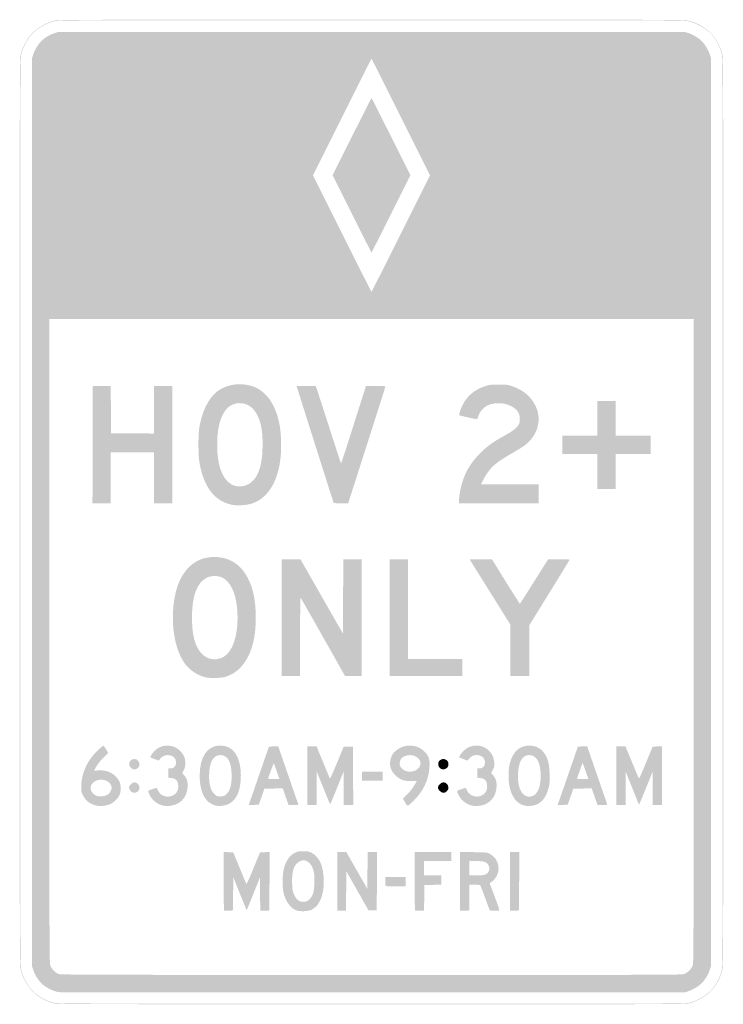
# Model space of a CAD drawing. Header units: inches. Extents: x -15 to 15, y -21 to 21.
import ezdxf

# ---------------------------------------------------------------- set-up
doc = ezdxf.new("R2010")
doc.units = ezdxf.units.IN
doc.header["$MEASUREMENT"] = 0

msp = doc.modelspace()

# ---------------------------------------------------------------- hatches: boundary and pattern name
h = msp.add_hatch(color=7)
edge = h.paths.add_edge_path()
edge.add_spline(control_points=[(-13.553, -20.934), (-13.919, -20.844), (-14.291, -20.611), (-14.548, -20.312), (-14.704, -20.129), (-14.888, -19.756), (-14.945, -19.505), (-14.987, -19.323), (-14.988, -18.604), (-14.988, -0.012), (-14.988, 18.58), (-14.987, 19.299), (-14.945, 19.481), (-14.888, 19.733), (-14.704, 20.106), (-14.548, 20.288), (-14.282, 20.598), (-13.895, 20.833), (-13.502, 20.924), (-13.32, 20.965), (-12.849, 20.967), (0, 20.967), (12.866, 20.967), (13.32, 20.966), (13.502, 20.923), (14.219, 20.758), (14.749, 20.236), (14.944, 19.505), (14.987, 19.344), (14.988, 18.819), (14.988, -0.012), (14.988, -18.843), (14.987, -19.368), (14.944, -19.528), (14.858, -19.85), (14.727, -20.104), (14.521, -20.348), (14.302, -20.608), (13.872, -20.863), (13.521, -20.941), (13.366, -20.975), (12.175, -20.979), (-0.016, -20.977), (-12.699, -20.975), (-13.393, -20.973), (-13.553, -20.934)], knot_values=[0, 0, 0, 0, 1, 1, 1, 2, 2, 2, 3, 3, 3, 4, 4, 4, 5, 5, 5, 6, 6, 6, 7, 7, 7, 8, 8, 8, 9, 9, 9, 10, 10, 10, 11, 11, 11, 12, 12, 12, 13, 13, 13, 14, 14, 14, 15, 15, 15, 15], degree=3, periodic=0)
edge = h.paths.add_edge_path(flags=0)
edge.add_spline(control_points=[(13.521, -20.917), (13.867, -20.84), (14.302, -20.584), (14.508, -20.336), (14.706, -20.098), (14.836, -19.843), (14.921, -19.528), (14.963, -19.368), (14.965, -18.843), (14.965, -0.012), (14.965, 18.819), (14.963, 19.344), (14.921, 19.505), (14.836, 19.819), (14.706, 20.074), (14.508, 20.313), (14.299, 20.565), (13.87, 20.815), (13.502, 20.9), (13.32, 20.942), (12.866, 20.943), (0, 20.943), (-12.849, 20.943), (-13.32, 20.942), (-13.502, 20.9), (-13.89, 20.811), (-14.28, 20.575), (-14.535, 20.276), (-14.681, 20.105), (-14.866, 19.724), (-14.922, 19.481), (-14.963, 19.299), (-14.965, 18.58), (-14.965, -0.012), (-14.965, -18.604), (-14.963, -19.323), (-14.922, -19.505), (-14.866, -19.748), (-14.681, -20.128), (-14.535, -20.3), (-14.289, -20.588), (-13.914, -20.822), (-13.553, -20.91), (-13.393, -20.95), (-12.699, -20.952), (-0.016, -20.953), (12.175, -20.955), (13.366, -20.952), (13.521, -20.917)], knot_values=[0, 0, 0, 0, 1, 1, 1, 2, 2, 2, 3, 3, 3, 4, 4, 4, 5, 5, 5, 6, 6, 6, 7, 7, 7, 8, 8, 8, 9, 9, 9, 10, 10, 10, 11, 11, 11, 12, 12, 12, 13, 13, 13, 14, 14, 14, 15, 15, 15, 16, 16, 16, 16], degree=3, periodic=0)
h = msp.add_hatch(color=7)
edge = h.paths.add_edge_path()
edge.add_spline(control_points=[(-13.325, -20.46), (-13.601, -20.412), (-13.94, -20.23), (-14.107, -20.04), (-14.239, -19.89), (-14.353, -19.693), (-14.412, -19.513)], knot_values=[0, 0, 0, 0, 1, 1, 1, 2, 2, 2, 2], degree=3, periodic=0)
edge.add_line((-14.412, -19.513), (-14.469, -19.34))
edge.add_line((-14.469, -19.34), (-14.469, -0.012))
edge.add_line((-14.469, -0.012), (-14.469, 19.316))
edge.add_line((-14.469, 19.316), (-14.411, 19.493))
edge.add_spline(control_points=[(-14.411, 19.493), (-14.346, 19.691), (-14.172, 19.968), (-14.039, 20.084), (-13.887, 20.218), (-13.691, 20.332), (-13.511, 20.391)], knot_values=[0, 0, 0, 0, 1, 1, 1, 2, 2, 2, 2], degree=3, periodic=0)
edge.add_line((-13.511, 20.391), (-13.337, 20.448))
edge.add_line((-13.337, 20.448), (0, 20.448))
edge.add_line((0, 20.448), (13.337, 20.448))
edge.add_line((13.337, 20.448), (13.51, 20.392))
edge.add_spline(control_points=[(13.51, 20.392), (13.689, 20.333), (13.887, 20.218), (14.039, 20.084), (14.172, 19.968), (14.347, 19.689), (14.412, 19.492)], knot_values=[0, 0, 0, 0, 1, 1, 1, 2, 2, 2, 2], degree=3, periodic=0)
edge.add_line((14.412, 19.492), (14.469, 19.316))
edge.add_line((14.469, 19.316), (14.469, -0.012))
edge.add_line((14.469, -0.012), (14.469, -19.34))
edge.add_line((14.469, -19.34), (14.413, -19.512))
edge.add_spline(control_points=[(14.413, -19.512), (14.354, -19.69), (14.239, -19.889), (14.107, -20.04), (13.994, -20.168), (13.736, -20.335), (13.537, -20.407)], knot_values=[0, 0, 0, 0, 1, 1, 1, 2, 2, 2, 2], degree=3, periodic=0)
edge.add_line((13.537, -20.407), (13.361, -20.472))
edge.add_line((13.361, -20.472), (0.071, -20.475))
edge.add_spline(control_points=[(0.071, -20.475), (-7.239, -20.477), (-13.267, -20.47), (-13.325, -20.46)], knot_values=[0, 0, 0, 0, 1, 1, 1, 1], degree=3, periodic=0)
edge = h.paths.add_edge_path(flags=0)
edge.add_spline(control_points=[(13.315, -19.689), (13.467, -19.637), (13.635, -19.47), (13.687, -19.317), (13.724, -19.21), (13.726, -18.227), (13.726, -5.491)], knot_values=[0, 0, 0, 0, 1, 1, 1, 2, 2, 2, 2], degree=3, periodic=0)
edge.add_line((13.726, -5.491), (13.726, 8.219))
edge.add_line((13.726, 8.219), (0, 8.219))
edge.add_line((0, 8.219), (-13.726, 8.219))
edge.add_line((-13.726, 8.219), (-13.726, -5.479))
edge.add_spline(control_points=[(-13.726, -5.479), (-13.726, -17.878), (-13.723, -19.19), (-13.689, -19.303), (-13.64, -19.469), (-13.472, -19.641), (-13.31, -19.69), (-13.209, -19.721), (-11.63, -19.726), (0.002, -19.727), (12.262, -19.729), (13.207, -19.726), (13.315, -19.689)], knot_values=[0, 0, 0, 0, 1, 1, 1, 2, 2, 2, 3, 3, 3, 4, 4, 4, 4], degree=3, periodic=0)
edge = h.paths.add_edge_path(flags=0)
edge.add_line((1.253, 11.857), (2.494, 14.34))
edge.add_line((2.494, 14.34), (1.253, 16.822))
edge.add_spline(control_points=[(1.253, 16.822), (0.57, 18.187), (0.007, 19.304), (0, 19.304), (-0.007, 19.304), (-0.57, 18.187), (-1.253, 16.822)], knot_values=[0, 0, 0, 0, 1, 1, 1, 2, 2, 2, 2], degree=3, periodic=0)
edge.add_line((-1.253, 16.822), (-2.494, 14.34))
edge.add_line((-2.494, 14.34), (-1.253, 11.857))
edge.add_spline(control_points=[(-1.253, 11.857), (-0.57, 10.492), (-0.007, 9.375), (0, 9.375), (0.007, 9.375), (0.57, 10.492), (1.253, 11.857)], knot_values=[0, 0, 0, 0, 1, 1, 1, 2, 2, 2, 2], degree=3, periodic=0)
h = msp.add_hatch(color=7)
edge = h.paths.add_edge_path()
edge.add_line((-0.834, 12.694), (-1.657, 14.339))
edge.add_line((-1.657, 14.339), (-0.834, 15.985))
edge.add_spline(control_points=[(-0.834, 15.985), (-0.382, 16.889), (-0.007, 17.63), (0, 17.63), (0.007, 17.63), (0.382, 16.889), (0.834, 15.985)], knot_values=[0, 0, 0, 0, 1, 1, 1, 2, 2, 2, 2], degree=3, periodic=0)
edge.add_line((0.834, 15.985), (1.657, 14.339))
edge.add_line((1.657, 14.339), (0.834, 12.694))
edge.add_spline(control_points=[(0.834, 12.694), (0.382, 11.79), (0.007, 11.05), (0, 11.05), (-0.007, 11.05), (-0.382, 11.79), (-0.834, 12.694)], knot_values=[0, 0, 0, 0, 1, 1, 1, 2, 2, 2, 2], degree=3, periodic=0)
h = msp.add_hatch(color=7)
edge = h.paths.add_edge_path()
edge.add_spline(control_points=[(-5.902, 0.294), (-6.664, 0.433), (-7.132, 1.019), (-7.326, 2.075), (-7.387, 2.406), (-7.388, 3.321), (-7.328, 3.638), (-7.261, 3.988), (-7.177, 4.252), (-7.053, 4.505), (-6.803, 5.01), (-6.498, 5.27), (-6.008, 5.394), (-5.737, 5.462), (-5.35, 5.446), (-5.082, 5.356), (-4.691, 5.224), (-4.383, 4.935), (-4.173, 4.505), (-3.965, 4.077), (-3.871, 3.641), (-3.851, 3.019), (-3.806, 1.592), (-4.28, 0.601), (-5.129, 0.343), (-5.315, 0.287), (-5.721, 0.261), (-5.902, 0.294)], knot_values=[0, 0, 0, 0, 1, 1, 1, 2, 2, 2, 3, 3, 3, 4, 4, 4, 5, 5, 5, 6, 6, 6, 7, 7, 7, 8, 8, 8, 9, 9, 9, 9], degree=3, periodic=0)
edge = h.paths.add_edge_path(flags=0)
edge.add_spline(control_points=[(-5.294, 1.153), (-4.857, 1.353), (-4.64, 1.913), (-4.639, 2.842), (-4.638, 3.416), (-4.695, 3.756), (-4.847, 4.085), (-4.995, 4.406), (-5.247, 4.606), (-5.535, 4.629), (-6.163, 4.679), (-6.534, 4.104), (-6.573, 3.019), (-6.607, 2.087), (-6.391, 1.42), (-5.977, 1.177), (-5.781, 1.062), (-5.513, 1.053), (-5.294, 1.153)], knot_values=[0, 0, 0, 0, 1, 1, 1, 2, 2, 2, 3, 3, 3, 4, 4, 4, 5, 5, 5, 6, 6, 6, 6], degree=3, periodic=0)
for points in [[(-11.881, 2.86), (-11.875, 5.354), (-11.492, 5.36), (-11.109, 5.367), (-11.103, 4.358), (-11.097, 3.349), (-10.183, 3.343), (-9.269, 3.337), (-9.269, 4.351), (-9.269, 5.366), (-8.88, 5.366), (-8.491, 5.366), (-8.491, 2.866), (-8.491, 0.366), (-8.88, 0.366), (-9.269, 0.366), (-9.269, 1.45), (-9.269, 2.535), (-10.189, 2.535), (-11.108, 2.535), (-11.108, 1.45), (-11.108, 0.366), (-11.498, 0.366), (-11.887, 0.366), (-11.881, 2.86)], [(9.623, 1.722), (9.623, 2.465), (8.88, 2.465), (8.137, 2.465), (8.137, 2.854), (8.137, 3.243), (8.88, 3.243), (9.623, 3.243), (9.623, 3.986), (9.623, 4.729), (10.012, 4.729), (10.401, 4.729), (10.401, 3.986), (10.401, 3.243), (11.144, 3.243), (11.887, 3.243), (11.887, 2.854), (11.887, 2.465), (11.144, 2.465), (10.401, 2.465), (10.401, 1.722), (10.401, 0.979), (10.012, 0.979), (9.623, 0.979), (9.623, 1.722)], [(0.778, -4.505), (0.778, -2.017), (1.167, -2.017), (1.557, -2.017), (1.557, -4.139), (1.557, -6.262), (2.712, -6.262), (3.868, -6.262), (3.868, -6.627), (3.868, -6.993), (2.323, -6.993), (0.778, -6.993), (0.778, -4.505)], [(-0.401, -11.262), (-0.401, -11.073), (0.035, -11.073), (0.472, -11.073), (0.472, -11.262), (0.472, -11.45), (0.035, -11.45), (-0.401, -11.45), (-0.401, -11.262)], [(-1.462, -15.743), (-1.462, -14.493), (-1.268, -14.494), (-1.073, -14.494), (-0.625, -15.278), (-0.177, -16.061), (-0.171, -15.277), (-0.164, -14.493), (0.036, -14.493), (0.236, -14.493), (0.23, -15.737), (0.224, -16.981), (0.05, -16.981), (-0.125, -16.981), (-0.599, -16.144), (-1.073, -15.307), (-1.079, -16.15), (-1.086, -16.993), (-1.274, -16.993), (-1.462, -16.993), (-1.462, -15.743)], [(5.896, -15.744), (5.896, -14.493), (6.097, -14.493), (6.298, -14.493), (6.291, -15.737), (6.285, -16.981), (6.091, -16.988), (5.896, -16.995), (5.896, -15.744)]]:
    msp.add_hatch(color=7).paths.add_polyline_path(points)
h = msp.add_hatch(color=7)
edge = h.paths.add_edge_path()
edge.add_spline(control_points=[(-1.612, 0.383), (-1.623, 0.402), (-3.153, 5.225), (-3.176, 5.313)], knot_values=[0, 0, 0, 0, 1, 1, 1, 1], degree=3, periodic=0)
edge.add_line((-3.176, 5.313), (-3.189, 5.366))
edge.add_line((-3.189, 5.366), (-2.784, 5.366))
edge.add_line((-2.784, 5.366), (-2.38, 5.366))
edge.add_line((-2.38, 5.366), (-2.349, 5.289))
edge.add_spline(control_points=[(-2.349, 5.289), (-2.332, 5.247), (-2.091, 4.504), (-1.813, 3.638), (-1.536, 2.773), (-1.303, 2.064), (-1.296, 2.064), (-1.288, 2.064), (-1.1, 2.639), (-0.877, 3.343), (-0.654, 4.047), (-0.418, 4.79), (-0.353, 4.994)], knot_values=[0, 0, 0, 0, 1, 1, 1, 2, 2, 2, 3, 3, 3, 4, 4, 4, 4], degree=3, periodic=0)
edge.add_line((-0.353, 4.994), (-0.234, 5.366))
edge.add_line((-0.234, 5.366), (0.178, 5.366))
edge.add_spline(control_points=[(0.178, 5.366), (0.489, 5.366), (0.59, 5.358), (0.59, 5.336), (0.59, 5.32), (0.261, 4.283), (-0.14, 3.031), (-0.541, 1.779), (-0.897, 0.667), (-0.931, 0.56)], knot_values=[0, 0, 0, 0, 1, 1, 1, 2, 2, 2, 3, 3, 3, 3], degree=3, periodic=0)
edge.add_line((-0.931, 0.56), (-0.993, 0.366))
edge.add_line((-0.993, 0.366), (-1.297, 0.366))
edge.add_spline(control_points=[(-1.297, 0.366), (-1.464, 0.366), (-1.606, 0.374), (-1.612, 0.383)], knot_values=[0, 0, 0, 0, 1, 1, 1, 1], degree=3, periodic=0)
h = msp.add_hatch(color=7)
edge = h.paths.add_edge_path()
edge.add_spline(control_points=[(3.726, 0.463), (3.726, 0.657), (3.802, 1.067), (3.882, 1.309), (4.037, 1.775), (4.262, 2.13), (4.645, 2.514), (4.941, 2.81), (5.181, 2.981), (5.721, 3.278), (6.057, 3.463), (6.249, 3.627), (6.296, 3.77), (6.313, 3.822), (6.322, 3.926), (6.316, 4.011), (6.305, 4.191), (6.229, 4.315), (6.057, 4.44), (5.756, 4.656), (5.257, 4.695), (4.927, 4.527), (4.766, 4.446), (4.606, 4.256), (4.557, 4.089), (4.531, 4), (4.504, 3.95), (4.481, 3.95), (4.421, 3.95), (3.763, 4.099), (3.741, 4.117), (3.713, 4.142), (3.81, 4.429), (3.906, 4.602), (4.112, 4.978), (4.429, 5.227), (4.883, 5.369), (5.036, 5.417), (5.106, 5.424), (5.425, 5.424), (5.776, 5.423), (5.799, 5.42), (6.014, 5.346), (6.303, 5.246), (6.536, 5.1), (6.724, 4.9), (7.346, 4.239), (7.222, 3.299), (6.445, 2.775), (6.364, 2.72), (6.131, 2.579), (5.926, 2.461), (5.512, 2.221), (5.273, 2.051), (5.115, 1.882), (4.979, 1.736), (4.827, 1.511), (4.739, 1.326)], knot_values=[0, 0, 0, 0, 1, 1, 1, 2, 2, 2, 3, 3, 3, 4, 4, 4, 5, 5, 5, 6, 6, 6, 7, 7, 7, 8, 8, 8, 9, 9, 9, 10, 10, 10, 11, 11, 11, 12, 12, 12, 13, 13, 13, 14, 14, 14, 15, 15, 15, 16, 16, 16, 17, 17, 17, 18, 18, 18, 19, 19, 19, 19], degree=3, periodic=0)
edge.add_line((4.739, 1.326), (4.67, 1.179))
edge.add_line((4.67, 1.179), (5.896, 1.173))
edge.add_line((5.896, 1.173), (7.123, 1.167))
edge.add_line((7.123, 1.167), (7.123, 0.766))
edge.add_line((7.123, 0.766), (7.123, 0.366))
edge.add_line((7.123, 0.366), (5.425, 0.366))
edge.add_line((5.425, 0.366), (3.726, 0.366))
edge.add_line((3.726, 0.366), (3.726, 0.463))
h = msp.add_hatch(color=7)
edge = h.paths.add_edge_path()
edge.add_spline(control_points=[(-7.064, -7.05), (-7.409, -6.973), (-7.772, -6.728), (-7.973, -6.436), (-8.422, -5.785), (-8.583, -4.616), (-8.37, -3.562), (-8.191, -2.675), (-7.712, -2.095), (-7.047, -1.959), (-6.67, -1.882), (-6.301, -1.926), (-5.979, -2.085), (-5.737, -2.205), (-5.553, -2.371), (-5.392, -2.613), (-5.074, -3.094), (-4.931, -3.68), (-4.93, -4.502), (-4.929, -5.319), (-5.074, -5.916), (-5.392, -6.396), (-5.599, -6.708), (-5.884, -6.924), (-6.226, -7.028), (-6.414, -7.084), (-6.856, -7.096), (-7.064, -7.05)], knot_values=[0, 0, 0, 0, 1, 1, 1, 2, 2, 2, 3, 3, 3, 4, 4, 4, 5, 5, 5, 6, 6, 6, 7, 7, 7, 8, 8, 8, 9, 9, 9, 9], degree=3, periodic=0)
edge = h.paths.add_edge_path(flags=0)
edge.add_spline(control_points=[(-6.375, -6.215), (-5.884, -6.004), (-5.622, -5.121), (-5.732, -4.048), (-5.798, -3.408), (-6.035, -2.944), (-6.375, -2.792), (-6.561, -2.709), (-6.829, -2.713), (-7.009, -2.802), (-7.438, -3.012), (-7.648, -3.573), (-7.648, -4.505), (-7.648, -5.25), (-7.524, -5.722), (-7.247, -6.028), (-7.026, -6.273), (-6.681, -6.347), (-6.375, -6.215)], knot_values=[0, 0, 0, 0, 1, 1, 1, 2, 2, 2, 3, 3, 3, 4, 4, 4, 5, 5, 5, 6, 6, 6, 6], degree=3, periodic=0)
h = msp.add_hatch(color=7)
edge = h.paths.add_edge_path()
edge.add_line((-3.821, -4.505), (-3.821, -2.017))
edge.add_line((-3.821, -2.017), (-3.425, -2.017))
edge.add_line((-3.425, -2.017), (-3.029, -2.017))
edge.add_line((-3.029, -2.017), (-2.122, -3.603))
edge.add_line((-2.122, -3.603), (-1.215, -5.189))
edge.add_line((-1.215, -5.189), (-1.209, -3.603))
edge.add_line((-1.209, -3.603), (-1.202, -2.017))
edge.add_line((-1.202, -2.017), (-0.814, -2.017))
edge.add_line((-0.814, -2.017), (-0.425, -2.017))
edge.add_line((-0.425, -2.017), (-0.425, -4.505))
edge.add_line((-0.425, -4.505), (-0.425, -6.993))
edge.add_line((-0.425, -6.993), (-0.776, -6.993))
edge.add_line((-0.776, -6.993), (-1.127, -6.993))
edge.add_line((-1.127, -6.993), (-2.063, -5.336))
edge.add_spline(control_points=[(-2.063, -5.336), (-2.578, -4.425), (-3.009, -3.669), (-3.021, -3.657), (-3.034, -3.643), (-3.042, -4.304), (-3.042, -5.314)], knot_values=[0, 0, 0, 0, 1, 1, 1, 2, 2, 2, 2], degree=3, periodic=0)
edge.add_line((-3.042, -5.314), (-3.042, -6.993))
edge.add_line((-3.042, -6.993), (-3.432, -6.993))
edge.add_line((-3.432, -6.993), (-3.821, -6.993))
edge.add_line((-3.821, -6.993), (-3.821, -4.505))
h = msp.add_hatch(color=7)
edge = h.paths.add_edge_path()
edge.add_line((5.92, -5.901), (5.92, -4.809))
edge.add_line((5.92, -4.809), (5.265, -3.761))
edge.add_spline(control_points=[(5.265, -3.761), (4.904, -3.184), (4.512, -2.556), (4.393, -2.364)], knot_values=[0, 0, 0, 0, 1, 1, 1, 1], degree=3, periodic=0)
edge.add_line((4.393, -2.364), (4.176, -2.017))
edge.add_line((4.176, -2.017), (4.653, -2.017))
edge.add_line((4.653, -2.017), (5.13, -2.017))
edge.add_line((5.13, -2.017), (5.719, -2.969))
edge.add_spline(control_points=[(5.719, -2.969), (6.044, -3.493), (6.316, -3.918), (6.324, -3.913), (6.332, -3.908), (6.606, -3.48), (6.933, -2.96)], knot_values=[0, 0, 0, 0, 1, 1, 1, 2, 2, 2, 2], degree=3, periodic=0)
edge.add_line((6.933, -2.96), (7.528, -2.017))
edge.add_line((7.528, -2.017), (7.988, -2.017))
edge.add_spline(control_points=[(7.988, -2.017), (8.347, -2.017), (8.446, -2.023), (8.437, -2.046), (8.431, -2.062), (8.042, -2.696), (7.574, -3.454)], knot_values=[0, 0, 0, 0, 1, 1, 1, 2, 2, 2, 2], degree=3, periodic=0)
edge.add_line((7.574, -3.454), (6.722, -4.832))
edge.add_line((6.722, -4.832), (6.722, -5.912))
edge.add_line((6.722, -5.912), (6.722, -6.993))
edge.add_line((6.722, -6.993), (6.321, -6.993))
edge.add_line((6.321, -6.993), (5.92, -6.993))
edge.add_line((5.92, -6.993), (5.92, -5.901))
h = msp.add_hatch(color=7)
edge = h.paths.add_edge_path()
edge.add_spline(control_points=[(-11.796, -12.492), (-12.051, -12.407), (-12.198, -12.278), (-12.309, -12.041), (-12.362, -11.927), (-12.37, -11.882), (-12.367, -11.686), (-12.361, -11.185), (-12.143, -10.664), (-11.776, -10.272), (-11.62, -10.105), (-11.425, -9.945), (-11.406, -9.967), (-11.386, -9.992), (-11.225, -10.252), (-11.22, -10.269), (-11.217, -10.279), (-11.27, -10.335), (-11.338, -10.392), (-11.488, -10.518), (-11.68, -10.755), (-11.76, -10.913)], knot_values=[0, 0, 0, 0, 1, 1, 1, 2, 2, 2, 3, 3, 3, 4, 4, 4, 5, 5, 5, 6, 6, 6, 7, 7, 7, 7], degree=3, periodic=0)
edge.add_line((-11.76, -10.913), (-11.819, -11.031))
edge.add_line((-11.819, -11.031), (-11.659, -11.016))
edge.add_spline(control_points=[(-11.659, -11.016), (-11.276, -10.979), (-10.942, -11.139), (-10.761, -11.447), (-10.68, -11.585), (-10.661, -11.84), (-10.718, -12.014), (-10.775, -12.184), (-10.95, -12.369), (-11.131, -12.45), (-11.324, -12.537), (-11.606, -12.555), (-11.796, -12.492)], knot_values=[0, 0, 0, 0, 1, 1, 1, 2, 2, 2, 3, 3, 3, 4, 4, 4, 4], degree=3, periodic=0)
edge = h.paths.add_edge_path(flags=0)
edge.add_spline(control_points=[(-11.268, -12.059), (-11.196, -12.02), (-11.152, -11.973), (-11.111, -11.891), (-11.061, -11.791), (-11.058, -11.767), (-11.082, -11.687), (-11.167, -11.403), (-11.59, -11.312), (-11.845, -11.522), (-12.061, -11.7), (-11.98, -11.997), (-11.686, -12.107), (-11.584, -12.145), (-11.383, -12.123), (-11.268, -12.059)], knot_values=[0, 0, 0, 0, 1, 1, 1, 2, 2, 2, 3, 3, 3, 4, 4, 4, 5, 5, 5, 5], degree=3, periodic=0)
h = msp.add_hatch(color=7)
edge = h.paths.add_edge_path()
edge.add_spline(control_points=[(-8.917, -12.505), (-9.149, -12.439), (-9.354, -12.267), (-9.456, -12.054), (-9.539, -11.879), (-9.536, -11.874), (-9.34, -11.813), (-9.242, -11.783), (-9.157, -11.758), (-9.151, -11.758), (-9.144, -11.757), (-9.12, -11.805), (-9.096, -11.863), (-9.018, -12.051), (-8.828, -12.155), (-8.614, -12.125), (-8.393, -12.095), (-8.253, -11.955), (-8.236, -11.746), (-8.215, -11.493), (-8.313, -11.355), (-8.526, -11.337)], knot_values=[0, 0, 0, 0, 1, 1, 1, 2, 2, 2, 3, 3, 3, 4, 4, 4, 5, 5, 5, 6, 6, 6, 7, 7, 7, 7], degree=3, periodic=0)
edge.add_line((-8.526, -11.337), (-8.656, -11.327))
edge.add_line((-8.656, -11.327), (-8.656, -11.129))
edge.add_line((-8.656, -11.129), (-8.656, -10.932))
edge.add_line((-8.656, -10.932), (-8.56, -10.932))
edge.add_spline(control_points=[(-8.56, -10.932), (-8.422, -10.932), (-8.325, -10.833), (-8.326, -10.692), (-8.326, -10.493), (-8.464, -10.364), (-8.678, -10.362), (-8.814, -10.361), (-8.915, -10.409), (-9.001, -10.517)], knot_values=[0, 0, 0, 0, 1, 1, 1, 2, 2, 2, 3, 3, 3, 3], degree=3, periodic=0)
edge.add_line((-9.001, -10.517), (-9.065, -10.598))
edge.add_line((-9.065, -10.598), (-9.197, -10.549))
edge.add_spline(control_points=[(-9.197, -10.549), (-9.269, -10.522), (-9.352, -10.491), (-9.382, -10.48), (-9.434, -10.461), (-9.434, -10.458), (-9.397, -10.386), (-9.336, -10.269), (-9.164, -10.097), (-9.049, -10.04), (-8.658, -9.845), (-8.192, -9.998), (-8.002, -10.385), (-7.947, -10.498), (-7.936, -10.549), (-7.936, -10.708), (-7.936, -10.87), (-7.945, -10.912), (-8.001, -11.011)], knot_values=[0, 0, 0, 0, 1, 1, 1, 2, 2, 2, 3, 3, 3, 4, 4, 4, 5, 5, 5, 6, 6, 6, 6], degree=3, periodic=0)
edge.add_line((-8.001, -11.011), (-8.066, -11.125))
edge.add_line((-8.066, -11.125), (-7.975, -11.229))
edge.add_spline(control_points=[(-7.975, -11.229), (-7.859, -11.361), (-7.821, -11.494), (-7.835, -11.728), (-7.861, -12.185), (-8.175, -12.502), (-8.624, -12.526), (-8.734, -12.531), (-8.852, -12.523), (-8.917, -12.505)], knot_values=[0, 0, 0, 0, 1, 1, 1, 2, 2, 2, 3, 3, 3, 3], degree=3, periodic=0)
h = msp.add_hatch(color=7)
edge = h.paths.add_edge_path()
edge.add_spline(control_points=[(-6.639, -12.515), (-7.087, -12.398), (-7.327, -11.939), (-7.32, -11.215), (-7.312, -10.421), (-6.993, -9.96), (-6.45, -9.955), (-5.888, -9.95), (-5.568, -10.414), (-5.566, -11.233), (-5.565, -12.039), (-5.866, -12.503), (-6.403, -12.526), (-6.494, -12.53), (-6.6, -12.525), (-6.639, -12.515)], knot_values=[0, 0, 0, 0, 1, 1, 1, 2, 2, 2, 3, 3, 3, 4, 4, 4, 5, 5, 5, 5], degree=3, periodic=0)
edge = h.paths.add_edge_path(flags=0)
edge.add_spline(control_points=[(-6.23, -12.07), (-6.04, -11.93), (-5.957, -11.675), (-5.959, -11.238), (-5.96, -10.662), (-6.125, -10.36), (-6.439, -10.36), (-6.748, -10.36), (-6.918, -10.67), (-6.919, -11.238), (-6.919, -11.534), (-6.887, -11.708), (-6.801, -11.879), (-6.746, -11.99), (-6.634, -12.095), (-6.545, -12.119), (-6.458, -12.142), (-6.292, -12.116), (-6.23, -12.07)], knot_values=[0, 0, 0, 0, 1, 1, 1, 2, 2, 2, 3, 3, 3, 4, 4, 4, 5, 5, 5, 6, 6, 6, 6], degree=3, periodic=0)
h = msp.add_hatch(color=7)
edge = h.paths.add_edge_path()
edge.add_spline(control_points=[(-5.14, -12.224), (-5.088, -12.077), (-4.894, -11.517), (-4.708, -10.979)], knot_values=[0, 0, 0, 0, 1, 1, 1, 1], degree=3, periodic=0)
edge.add_line((-4.708, -10.979), (-4.37, -10))
edge.add_line((-4.37, -10), (-4.172, -9.993))
edge.add_line((-4.172, -9.993), (-3.974, -9.987))
edge.add_line((-3.974, -9.987), (-3.552, -11.208))
edge.add_spline(control_points=[(-3.552, -11.208), (-3.32, -11.88), (-3.125, -12.443), (-3.119, -12.459), (-3.111, -12.481), (-3.161, -12.488), (-3.321, -12.488)], knot_values=[0, 0, 0, 0, 1, 1, 1, 2, 2, 2, 2], degree=3, periodic=0)
edge.add_line((-3.321, -12.488), (-3.533, -12.488))
edge.add_line((-3.533, -12.488), (-3.657, -12.134))
edge.add_line((-3.657, -12.134), (-3.78, -11.78))
edge.add_line((-3.78, -11.78), (-4.171, -11.786))
edge.add_line((-4.171, -11.786), (-4.561, -11.792))
edge.add_line((-4.561, -11.792), (-4.682, -12.134))
edge.add_line((-4.682, -12.134), (-4.804, -12.476))
edge.add_line((-4.804, -12.476), (-5.019, -12.483))
edge.add_line((-5.019, -12.483), (-5.233, -12.49))
edge.add_line((-5.233, -12.49), (-5.14, -12.224))
edge = h.paths.add_edge_path(flags=0)
edge.add_spline(control_points=[(-4.032, -11.067), (-4.094, -10.895), (-4.148, -10.74), (-4.154, -10.721), (-4.163, -10.694), (-4.227, -10.854), (-4.405, -11.35), (-4.413, -11.373), (-4.356, -11.38), (-4.168, -11.38)], knot_values=[0, 0, 0, 0, 1, 1, 1, 2, 2, 2, 3, 3, 3, 3], degree=3, periodic=0)
edge.add_line((-4.168, -11.38), (-3.921, -11.38))
edge.add_line((-3.921, -11.38), (-4.032, -11.067))
h = msp.add_hatch(color=7)
edge = h.paths.add_edge_path()
edge.add_line((-2.736, -11.238), (-2.736, -9.988))
edge.add_line((-2.736, -9.988), (-2.539, -9.988))
edge.add_line((-2.539, -9.988), (-2.341, -9.988))
edge.add_line((-2.341, -9.988), (-2.063, -10.666))
edge.add_spline(control_points=[(-2.063, -10.666), (-1.91, -11.039), (-1.777, -11.353), (-1.769, -11.363), (-1.76, -11.373), (-1.625, -11.07), (-1.469, -10.691)], knot_values=[0, 0, 0, 0, 1, 1, 1, 2, 2, 2, 2], degree=3, periodic=0)
edge.add_line((-1.469, -10.691), (-1.184, -10))
edge.add_line((-1.184, -10), (-0.987, -10))
edge.add_line((-0.987, -10), (-0.79, -10))
edge.add_line((-0.79, -10), (-0.784, -11.244))
edge.add_line((-0.784, -11.244), (-0.778, -12.488))
edge.add_line((-0.778, -12.488), (-0.978, -12.488))
edge.add_line((-0.978, -12.488), (-1.179, -12.488))
edge.add_line((-1.179, -12.488), (-1.185, -11.777))
edge.add_line((-1.185, -11.777), (-1.191, -11.066))
edge.add_line((-1.191, -11.066), (-1.471, -11.766))
edge.add_spline(control_points=[(-1.471, -11.766), (-1.625, -12.152), (-1.757, -12.46), (-1.765, -12.453), (-1.773, -12.445), (-1.904, -12.128), (-2.056, -11.75)], knot_values=[0, 0, 0, 0, 1, 1, 1, 2, 2, 2, 2], degree=3, periodic=0)
edge.add_line((-2.056, -11.75), (-2.333, -11.061))
edge.add_line((-2.333, -11.061), (-2.334, -11.775))
edge.add_line((-2.334, -11.775), (-2.335, -12.488))
edge.add_line((-2.335, -12.488), (-2.535, -12.488))
edge.add_line((-2.535, -12.488), (-2.736, -12.488))
edge.add_line((-2.736, -12.488), (-2.736, -11.238))
h = msp.add_hatch(color=7)
edge = h.paths.add_edge_path()
edge.add_spline(control_points=[(1.433, -12.381), (1.384, -12.299), (1.344, -12.223), (1.344, -12.211), (1.344, -12.2), (1.4, -12.142), (1.469, -12.083), (1.611, -11.96), (1.755, -11.78), (1.859, -11.592)], knot_values=[0, 0, 0, 0, 1, 1, 1, 2, 2, 2, 3, 3, 3, 3], degree=3, periodic=0)
edge.add_line((1.859, -11.592), (1.932, -11.462))
edge.add_line((1.932, -11.462), (1.668, -11.462))
edge.add_spline(control_points=[(1.668, -11.462), (1.431, -11.462), (1.389, -11.456), (1.269, -11.4), (1.092, -11.316), (0.935, -11.168), (0.857, -11.009), (0.726, -10.741), (0.793, -10.391), (1.014, -10.192), (1.383, -9.858), (1.956, -9.876), (2.28, -10.233), (2.448, -10.416), (2.486, -10.543), (2.47, -10.869), (2.445, -11.402), (2.196, -11.925), (1.78, -12.321), (1.528, -12.56), (1.537, -12.558), (1.433, -12.381)], knot_values=[0, 0, 0, 0, 1, 1, 1, 2, 2, 2, 3, 3, 3, 4, 4, 4, 5, 5, 5, 6, 6, 6, 7, 7, 7, 7], degree=3, periodic=0)
edge = h.paths.add_edge_path(flags=0)
edge.add_spline(control_points=[(1.798, -11.048), (1.911, -11.017), (2.026, -10.919), (2.068, -10.818), (2.196, -10.513), (1.754, -10.243), (1.404, -10.412), (1.282, -10.471), (1.255, -10.501), (1.215, -10.616), (1.117, -10.902), (1.446, -11.146), (1.798, -11.048)], knot_values=[0, 0, 0, 0, 1, 1, 1, 2, 2, 2, 3, 3, 3, 4, 4, 4, 4], degree=3, periodic=0)
h = msp.add_hatch(color=7)
edge = h.paths.add_edge_path()
edge.add_spline(control_points=[(4.244, -12.505), (4.01, -12.438), (3.807, -12.268), (3.706, -12.054), (3.622, -11.876), (3.623, -11.874), (3.829, -11.811), (3.931, -11.78), (4.016, -11.757), (4.018, -11.762), (4.02, -11.766), (4.046, -11.819), (4.074, -11.88), (4.196, -12.14), (4.563, -12.214), (4.79, -12.023), (4.883, -11.944), (4.929, -11.837), (4.929, -11.698), (4.929, -11.472), (4.832, -11.354), (4.634, -11.337)], knot_values=[0, 0, 0, 0, 1, 1, 1, 2, 2, 2, 3, 3, 3, 4, 4, 4, 5, 5, 5, 6, 6, 6, 7, 7, 7, 7], degree=3, periodic=0)
edge.add_line((4.634, -11.337), (4.505, -11.327))
edge.add_line((4.505, -11.327), (4.505, -11.129))
edge.add_line((4.505, -11.129), (4.505, -10.932))
edge.add_line((4.505, -10.932), (4.601, -10.932))
edge.add_spline(control_points=[(4.601, -10.932), (4.739, -10.932), (4.835, -10.833), (4.835, -10.692), (4.835, -10.493), (4.692, -10.36), (4.481, -10.36), (4.348, -10.36), (4.248, -10.409), (4.159, -10.516)], knot_values=[0, 0, 0, 0, 1, 1, 1, 2, 2, 2, 3, 3, 3, 3], degree=3, periodic=0)
edge.add_line((4.159, -10.516), (4.092, -10.598))
edge.add_line((4.092, -10.598), (3.909, -10.527))
edge.add_line((3.909, -10.527), (3.727, -10.457))
edge.add_line((3.727, -10.457), (3.765, -10.384))
edge.add_spline(control_points=[(3.765, -10.384), (3.824, -10.269), (3.997, -10.097), (4.111, -10.04), (4.262, -9.965), (4.443, -9.936), (4.591, -9.963), (4.961, -10.032), (5.207, -10.309), (5.23, -10.684), (5.239, -10.832), (5.233, -10.864), (5.169, -10.989)], knot_values=[0, 0, 0, 0, 1, 1, 1, 2, 2, 2, 3, 3, 3, 4, 4, 4, 4], degree=3, periodic=0)
edge.add_line((5.169, -10.989), (5.098, -11.128))
edge.add_line((5.098, -11.128), (5.187, -11.23))
edge.add_spline(control_points=[(5.187, -11.23), (5.302, -11.361), (5.339, -11.495), (5.326, -11.727), (5.306, -12.068), (5.137, -12.323), (4.844, -12.457), (4.687, -12.529), (4.407, -12.551), (4.244, -12.505)], knot_values=[0, 0, 0, 0, 1, 1, 1, 2, 2, 2, 3, 3, 3, 3], degree=3, periodic=0)
h = msp.add_hatch(color=7)
edge = h.paths.add_edge_path()
edge.add_spline(control_points=[(6.521, -12.515), (6.206, -12.432), (6.008, -12.198), (5.894, -11.769), (5.822, -11.501), (5.821, -10.977), (5.893, -10.712), (6.027, -10.212), (6.308, -9.956), (6.722, -9.956), (7.01, -9.956), (7.256, -10.094), (7.397, -10.334), (7.528, -10.556), (7.577, -10.77), (7.588, -11.167), (7.598, -11.481), (7.592, -11.562), (7.55, -11.739), (7.429, -12.245), (7.164, -12.508), (6.757, -12.526), (6.666, -12.53), (6.56, -12.525), (6.521, -12.515)], knot_values=[0, 0, 0, 0, 1, 1, 1, 2, 2, 2, 3, 3, 3, 4, 4, 4, 5, 5, 5, 6, 6, 6, 7, 7, 7, 8, 8, 8, 8], degree=3, periodic=0)
edge = h.paths.add_edge_path(flags=0)
edge.add_spline(control_points=[(6.872, -12.102), (6.972, -12.06), (7.088, -11.919), (7.134, -11.782), (7.201, -11.585), (7.227, -11.262), (7.197, -11.008), (7.146, -10.583), (6.983, -10.36), (6.724, -10.36), (6.412, -10.36), (6.243, -10.669), (6.242, -11.238), (6.241, -11.534), (6.273, -11.708), (6.359, -11.879), (6.466, -12.094), (6.675, -12.184), (6.872, -12.102)], knot_values=[0, 0, 0, 0, 1, 1, 1, 2, 2, 2, 3, 3, 3, 4, 4, 4, 5, 5, 5, 6, 6, 6, 6], degree=3, periodic=0)
h = msp.add_hatch(color=7)
edge = h.paths.add_edge_path()
edge.add_spline(control_points=[(7.985, -12.33), (8.017, -12.242), (8.211, -11.682), (8.417, -11.085)], knot_values=[0, 0, 0, 0, 1, 1, 1, 1], degree=3, periodic=0)
edge.add_line((8.417, -11.085), (8.792, -10))
edge.add_line((8.792, -10), (8.99, -9.993))
edge.add_line((8.99, -9.993), (9.188, -9.987))
edge.add_line((9.188, -9.987), (9.609, -11.208))
edge.add_spline(control_points=[(9.609, -11.208), (9.841, -11.88), (10.036, -12.443), (10.042, -12.459), (10.05, -12.481), (10, -12.488), (9.84, -12.488)], knot_values=[0, 0, 0, 0, 1, 1, 1, 2, 2, 2, 2], degree=3, periodic=0)
edge.add_line((9.84, -12.488), (9.628, -12.488))
edge.add_line((9.628, -12.488), (9.505, -12.134))
edge.add_line((9.505, -12.134), (9.381, -11.78))
edge.add_line((9.381, -11.78), (8.99, -11.786))
edge.add_line((8.99, -11.786), (8.599, -11.792))
edge.add_line((8.599, -11.792), (8.479, -12.134))
edge.add_line((8.479, -12.134), (8.359, -12.476))
edge.add_line((8.359, -12.476), (8.143, -12.483))
edge.add_line((8.143, -12.483), (7.927, -12.49))
edge.add_line((7.927, -12.49), (7.985, -12.33))
edge = h.paths.add_edge_path(flags=0)
edge.add_spline(control_points=[(9.146, -11.114), (9.094, -10.968), (9.039, -10.813), (9.023, -10.769)], knot_values=[0, 0, 0, 0, 1, 1, 1, 1], degree=3, periodic=0)
edge.add_line((9.023, -10.769), (8.995, -10.689))
edge.add_line((8.995, -10.689), (8.88, -11.005))
edge.add_spline(control_points=[(8.88, -11.005), (8.818, -11.179), (8.761, -11.334), (8.756, -11.35), (8.747, -11.373), (8.805, -11.38), (8.993, -11.38)], knot_values=[0, 0, 0, 0, 1, 1, 1, 2, 2, 2, 2], degree=3, periodic=0)
edge.add_line((8.993, -11.38), (9.24, -11.38))
edge.add_line((9.24, -11.38), (9.146, -11.114))
h = msp.add_hatch(color=7)
edge = h.paths.add_edge_path()
edge.add_line((10.425, -11.238), (10.425, -9.988))
edge.add_line((10.425, -9.988), (10.622, -9.988))
edge.add_line((10.622, -9.988), (10.819, -9.988))
edge.add_line((10.819, -9.988), (11.085, -10.631))
edge.add_spline(control_points=[(11.085, -10.631), (11.231, -10.984), (11.363, -11.298), (11.379, -11.329), (11.404, -11.379), (11.433, -11.321), (11.692, -10.692)], knot_values=[0, 0, 0, 0, 1, 1, 1, 2, 2, 2, 2], degree=3, periodic=0)
edge.add_line((11.692, -10.692), (11.978, -10))
edge.add_line((11.978, -10), (12.18, -9.993))
edge.add_line((12.18, -9.993), (12.382, -9.986))
edge.add_line((12.382, -9.986), (12.382, -11.237))
edge.add_line((12.382, -11.237), (12.382, -12.488))
edge.add_line((12.382, -12.488), (12.182, -12.488))
edge.add_line((12.182, -12.488), (11.981, -12.488))
edge.add_line((11.981, -12.488), (11.98, -11.775))
edge.add_line((11.98, -11.775), (11.98, -11.061))
edge.add_line((11.98, -11.061), (11.699, -11.754))
edge.add_spline(control_points=[(11.699, -11.754), (11.544, -12.135), (11.412, -12.452), (11.405, -12.459), (11.398, -12.466), (11.385, -12.451), (11.376, -12.427), (11.366, -12.402), (11.239, -12.085), (11.093, -11.722)], knot_values=[0, 0, 0, 0, 1, 1, 1, 2, 2, 2, 3, 3, 3, 3], degree=3, periodic=0)
edge.add_line((11.093, -11.722), (10.828, -11.061))
edge.add_line((10.828, -11.061), (10.827, -11.775))
edge.add_line((10.827, -11.775), (10.825, -12.488))
edge.add_line((10.825, -12.488), (10.625, -12.488))
edge.add_line((10.625, -12.488), (10.425, -12.488))
edge.add_line((10.425, -12.488), (10.425, -11.238))
h = msp.add_hatch(color=7)
edge = h.paths.add_edge_path()
edge.add_spline(control_points=[(2.983, -10.956), (2.833, -10.895), (2.791, -10.688), (2.909, -10.587), (3.053, -10.463), (3.278, -10.554), (3.278, -10.736), (3.278, -10.841), (3.245, -10.899), (3.161, -10.943), (3.085, -10.983), (3.053, -10.985), (2.983, -10.956)], knot_values=[0, 0, 0, 0, 1, 1, 1, 2, 2, 2, 3, 3, 3, 4, 4, 4, 4], degree=3, periodic=0)
h = msp.add_hatch(color=7)
edge = h.paths.add_edge_path()
edge.add_spline(control_points=[(-10.177, -10.956), (-10.328, -10.895), (-10.369, -10.688), (-10.252, -10.587), (-10.153, -10.502), (-10.022, -10.509), (-9.943, -10.603), (-9.842, -10.723), (-9.867, -10.875), (-10, -10.943), (-10.076, -10.983), (-10.107, -10.985), (-10.177, -10.956)], knot_values=[0, 0, 0, 0, 1, 1, 1, 2, 2, 2, 3, 3, 3, 4, 4, 4, 4], degree=3, periodic=0)
h = msp.add_hatch(color=7)
edge = h.paths.add_edge_path()
edge.add_spline(control_points=[(-10.202, -11.942), (-10.263, -11.913), (-10.33, -11.803), (-10.33, -11.733), (-10.33, -11.705), (-10.294, -11.646), (-10.25, -11.601), (-10.146, -11.497), (-10.048, -11.493), (-9.951, -11.59), (-9.772, -11.769), (-9.975, -12.053), (-10.202, -11.942)], knot_values=[0, 0, 0, 0, 1, 1, 1, 2, 2, 2, 3, 3, 3, 4, 4, 4, 4], degree=3, periodic=0)
h = msp.add_hatch(color=7)
edge = h.paths.add_edge_path()
edge.add_spline(control_points=[(2.91, -11.889), (2.859, -11.838), (2.83, -11.786), (2.83, -11.745), (2.83, -11.653), (2.968, -11.521), (3.065, -11.521), (3.174, -11.521), (3.278, -11.631), (3.278, -11.745), (3.278, -11.809), (3.26, -11.849), (3.209, -11.9), (3.112, -11.997), (3.015, -11.994), (2.91, -11.889)], knot_values=[0, 0, 0, 0, 1, 1, 1, 2, 2, 2, 3, 3, 3, 4, 4, 4, 5, 5, 5, 5], degree=3, periodic=0)
h = msp.add_hatch(color=7)
edge = h.paths.add_edge_path()
edge.add_spline(control_points=[(-6.281, -16.978), (-6.29, -16.969), (-6.297, -16.406), (-6.297, -15.726)], knot_values=[0, 0, 0, 0, 1, 1, 1, 1], degree=3, periodic=0)
edge.add_line((-6.297, -15.726), (-6.297, -14.491))
edge.add_line((-6.297, -14.491), (-6.094, -14.498))
edge.add_line((-6.094, -14.498), (-5.891, -14.505))
edge.add_line((-5.891, -14.505), (-5.623, -15.153))
edge.add_spline(control_points=[(-5.623, -15.153), (-5.475, -15.51), (-5.346, -15.821), (-5.336, -15.845), (-5.322, -15.876), (-5.241, -15.702), (-5.033, -15.196)], knot_values=[0, 0, 0, 0, 1, 1, 1, 2, 2, 2, 2], degree=3, periodic=0)
edge.add_line((-5.033, -15.196), (-4.748, -14.505))
edge.add_line((-4.748, -14.505), (-4.543, -14.498))
edge.add_line((-4.543, -14.498), (-4.339, -14.491))
edge.add_line((-4.339, -14.491), (-4.345, -15.736))
edge.add_line((-4.345, -15.736), (-4.351, -16.981))
edge.add_line((-4.351, -16.981), (-4.546, -16.988))
edge.add_line((-4.546, -16.988), (-4.74, -16.995))
edge.add_line((-4.74, -16.995), (-4.746, -16.283))
edge.add_line((-4.746, -16.283), (-4.752, -15.571))
edge.add_line((-4.752, -15.571), (-5.032, -16.27))
edge.add_spline(control_points=[(-5.032, -16.27), (-5.185, -16.655), (-5.314, -16.969), (-5.318, -16.969), (-5.322, -16.969), (-5.451, -16.655), (-5.605, -16.27)], knot_values=[0, 0, 0, 0, 1, 1, 1, 2, 2, 2, 2], degree=3, periodic=0)
edge.add_line((-5.605, -16.27), (-5.884, -15.571))
edge.add_line((-5.884, -15.571), (-5.896, -16.276))
edge.add_line((-5.896, -16.276), (-5.908, -16.981))
edge.add_line((-5.908, -16.981), (-6.086, -16.988))
edge.add_spline(control_points=[(-6.086, -16.988), (-6.184, -16.992), (-6.271, -16.987), (-6.281, -16.978)], knot_values=[0, 0, 0, 0, 1, 1, 1, 1], degree=3, periodic=0)
h = msp.add_hatch(color=7)
edge = h.paths.add_edge_path()
edge.add_spline(control_points=[(-3.202, -16.978), (-3.441, -16.891), (-3.647, -16.612), (-3.741, -16.25), (-3.806, -15.996), (-3.801, -15.439), (-3.731, -15.193), (-3.629, -14.836), (-3.488, -14.636), (-3.259, -14.523), (-3.14, -14.465), (-3.099, -14.458), (-2.901, -14.458), (-2.706, -14.459), (-2.661, -14.467), (-2.558, -14.521), (-2.224, -14.695), (-2.058, -15.054), (-2.035, -15.651), (-2.01, -16.3), (-2.195, -16.763), (-2.552, -16.949), (-2.685, -17.018), (-3.049, -17.035), (-3.202, -16.978)], knot_values=[0, 0, 0, 0, 1, 1, 1, 2, 2, 2, 3, 3, 3, 4, 4, 4, 5, 5, 5, 6, 6, 6, 7, 7, 7, 8, 8, 8, 8], degree=3, periodic=0)
edge = h.paths.add_edge_path(flags=0)
edge.add_spline(control_points=[(-2.721, -16.57), (-2.629, -16.515), (-2.544, -16.401), (-2.488, -16.262), (-2.433, -16.122), (-2.411, -15.571), (-2.452, -15.36), (-2.546, -14.882), (-2.897, -14.695), (-3.175, -14.973), (-3.323, -15.121), (-3.382, -15.334), (-3.383, -15.719), (-3.384, -15.881), (-3.37, -16.074), (-3.354, -16.147), (-3.313, -16.324), (-3.193, -16.518), (-3.09, -16.572), (-2.983, -16.629), (-2.816, -16.628), (-2.721, -16.57)], knot_values=[0, 0, 0, 0, 1, 1, 1, 2, 2, 2, 3, 3, 3, 4, 4, 4, 5, 5, 5, 6, 6, 6, 7, 7, 7, 7], degree=3, periodic=0)
h = msp.add_hatch(color=7)
edge = h.paths.add_edge_path()
edge.add_spline(control_points=[(1.855, -16.977), (1.847, -16.969), (1.84, -16.406), (1.84, -15.727)], knot_values=[0, 0, 0, 0, 1, 1, 1, 1], degree=3, periodic=0)
edge.add_line((1.84, -15.727), (1.84, -14.493))
edge.add_line((1.84, -14.493), (2.618, -14.493))
edge.add_line((2.618, -14.493), (3.396, -14.493))
edge.add_line((3.396, -14.493), (3.396, -14.682))
edge.add_line((3.396, -14.682), (3.396, -14.87))
edge.add_line((3.396, -14.87), (2.818, -14.87))
edge.add_line((2.818, -14.87), (2.241, -14.87))
edge.add_line((2.241, -14.87), (2.241, -15.177))
edge.add_line((2.241, -15.177), (2.241, -15.483))
edge.add_line((2.241, -15.483), (2.606, -15.483))
edge.add_line((2.606, -15.483), (2.972, -15.483))
edge.add_line((2.972, -15.483), (2.972, -15.683))
edge.add_line((2.972, -15.683), (2.972, -15.883))
edge.add_line((2.972, -15.883), (2.612, -15.89))
edge.add_line((2.612, -15.89), (2.252, -15.896))
edge.add_line((2.252, -15.896), (2.246, -16.445))
edge.add_line((2.246, -16.445), (2.24, -16.993))
edge.add_line((2.24, -16.993), (2.055, -16.993))
edge.add_spline(control_points=[(2.055, -16.993), (1.954, -16.993), (1.864, -16.986), (1.855, -16.977)], knot_values=[0, 0, 0, 0, 1, 1, 1, 1], degree=3, periodic=0)
h = msp.add_hatch(color=7)
edge = h.paths.add_edge_path()
edge.add_line((3.774, -15.742), (3.774, -14.49))
edge.add_line((3.774, -14.49), (4.346, -14.497))
edge.add_spline(control_points=[(4.346, -14.497), (4.914, -14.505), (4.918, -14.505), (5.038, -14.568), (5.442, -14.781), (5.538, -15.312), (5.236, -15.657), (5.193, -15.706), (5.129, -15.76), (5.093, -15.779)], knot_values=[0, 0, 0, 0, 1, 1, 1, 2, 2, 2, 3, 3, 3, 3], degree=3, periodic=0)
edge.add_line((5.093, -15.779), (5.029, -15.812))
edge.add_line((5.029, -15.812), (5.249, -16.392))
edge.add_spline(control_points=[(5.249, -16.392), (5.406, -16.807), (5.46, -16.975), (5.438, -16.984), (5.422, -16.99), (5.326, -16.992), (5.224, -16.988)], knot_values=[0, 0, 0, 0, 1, 1, 1, 2, 2, 2, 2], degree=3, periodic=0)
edge.add_line((5.224, -16.988), (5.04, -16.981))
edge.add_line((5.04, -16.981), (4.847, -16.461))
edge.add_spline(control_points=[(4.847, -16.461), (4.741, -16.175), (4.647, -15.928), (4.637, -15.913), (4.626, -15.894), (4.545, -15.884), (4.398, -15.884)], knot_values=[0, 0, 0, 0, 1, 1, 1, 2, 2, 2, 2], degree=3, periodic=0)
edge.add_line((4.398, -15.884), (4.175, -15.884))
edge.add_line((4.175, -15.884), (4.169, -16.433))
edge.add_line((4.169, -16.433), (4.163, -16.981))
edge.add_line((4.163, -16.981), (3.968, -16.988))
edge.add_line((3.968, -16.988), (3.774, -16.995))
edge.add_line((3.774, -16.995), (3.774, -15.742))
edge = h.paths.add_edge_path(flags=0)
edge.add_spline(control_points=[(4.875, -15.437), (5.023, -15.347), (5.064, -15.173), (4.97, -15.033), (4.885, -14.907), (4.813, -14.884), (4.475, -14.874)], knot_values=[0, 0, 0, 0, 1, 1, 1, 2, 2, 2, 2], degree=3, periodic=0)
edge.add_line((4.475, -14.874), (4.175, -14.866))
edge.add_line((4.175, -14.866), (4.175, -15.175))
edge.add_line((4.175, -15.175), (4.175, -15.483))
edge.add_line((4.175, -15.483), (4.487, -15.483))
edge.add_spline(control_points=[(4.487, -15.483), (4.755, -15.483), (4.81, -15.477), (4.875, -15.437)], knot_values=[0, 0, 0, 0, 1, 1, 1, 1], degree=3, periodic=0)
h = msp.add_hatch(color=7)
edge = h.paths.add_edge_path()
edge.add_spline(control_points=[(0.605, -15.939), (0.597, -15.931), (0.59, -15.841), (0.59, -15.739)], knot_values=[0, 0, 0, 0, 1, 1, 1, 1], degree=3, periodic=0)
edge.add_line((0.59, -15.739), (0.59, -15.554))
edge.add_line((0.59, -15.554), (1.026, -15.554))
edge.add_line((1.026, -15.554), (1.462, -15.554))
edge.add_line((1.462, -15.554), (1.462, -15.755))
edge.add_line((1.462, -15.755), (1.462, -15.955))
edge.add_line((1.462, -15.955), (1.042, -15.955))
edge.add_spline(control_points=[(1.042, -15.955), (0.81, -15.955), (0.614, -15.948), (0.605, -15.939)], knot_values=[0, 0, 0, 0, 1, 1, 1, 1], degree=3, periodic=0)

doc.saveas('drawing.dxf')
